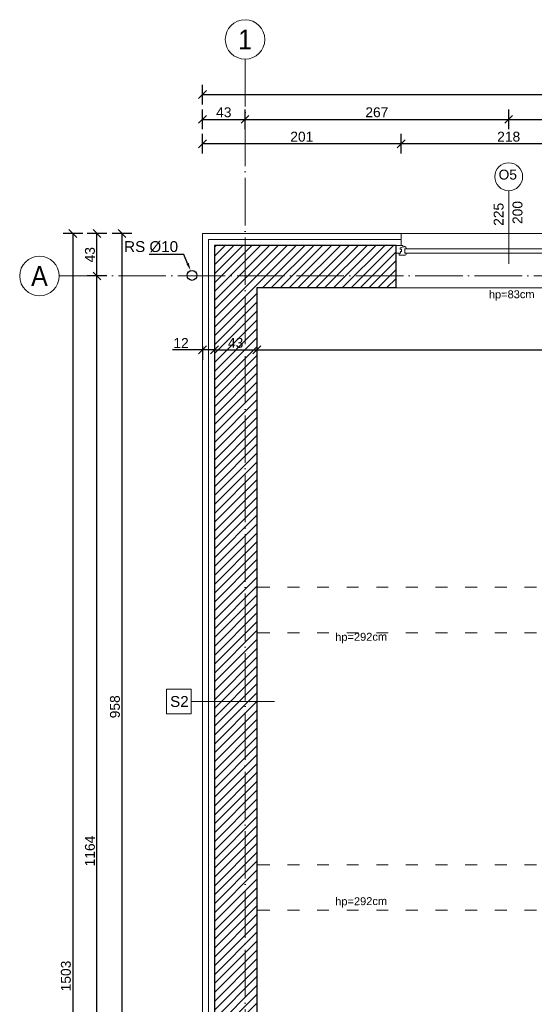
# Model space of a CAD drawing. Header units: millimetres. Extents: x -2720 to 125583, y -8970 to 34912.
# Tile 70 of 105: x 19690 to 20211, y 18873 to 19869. Entities that reach past the tile are written whole.
import ezdxf
from ezdxf import colors
from ezdxf.entities.mleader import LeaderData, LeaderLine
from ezdxf.enums import TextEntityAlignment as Align
from ezdxf.math import Vec2, Vec3

# ---------------------------------------------------------------- set-up
doc = ezdxf.new("R2010")
doc.units = ezdxf.units.MM
for name, pattern in [('ACAD_ISO03W100', [30, 12, -18]), ('ACAD_ISO04W100', [30, 24, -3, 0, -3]), ('DASHED', [19.05, 12.7, -6.35]), ('Osie$0$CONTINOUS', [0])]:
    doc.linetypes.add(name, pattern=pattern)
doc.layers.add('A_HATCH', color=7, linetype='Continuous', lineweight=5, true_color=0x999999)
doc.layers.add('A_IZOLEACJA TERMI_PROJEKTOWANA', color=7, linetype='Continuous', lineweight=15, true_color=0x0089b6)
for name, color, linetype, lineweight in [('A_KONST_ISTNIEJĄCE', 83, 'Continuous', 25), ('A_OPISY', 40, 'Continuous', 9), ('A_OSIE KONSTRUKCYJNE', 150, 'ACAD_ISO04W100', 5), ('A_STOLARKA OKIENNA', 141, 'Continuous', 15), ('A_WIDOK', 141, 'Continuous', 13), ('A_WIDOK-NAD', 221, 'DASHED', 13), ('A_WYMIAROWANIE', 7, 'Continuous', 9)]:
    doc.layers.add(name, color=color, linetype=linetype, lineweight=lineweight)
doc.layers.add('A_NIEWIDOCZNE  POMOCNICZE', color=252, linetype='ACAD_ISO03W100', lineweight=5, plot=False)
doc.layers.add('A_RYNNY', color=71, linetype='Continuous')
doc.styles.add('DEMIURG_100_opisy', font='arial.ttf', dxfattribs={"width": 0.9, "height": 20})
doc.styles.get("Standard").update_dxf_attribs({"font": 'arial.ttf'})
doc.linetypes.add('BATTING', pattern='A,0.0001,-0.1,[134,ltypeshp.shx,S=0.1,R=0,X=-0.1,Y=0],-0.2,[134,ltypeshp.shx,S=0.1,R=180,X=0.1,Y=0],-0.1', length=0.4001)
doc.dimstyles.new('1 do 100', dxfattribs={"dimtxt": 10, "dimasz": 8, "dimexe": 10, "dimexo": 10, "dimgap": 2, "dimtad": 1, "dimdec": 0, "dimtxsty": 'Standard', "dimblk": 'OBLIQUE', "dimcen": 2.5, "dimadec": 0, "dimazin": 0, "dimtfac": 1, "dimtdec": 0, "dimtmove": 0, "dimatfit": 3, "dimldrblk": 'OBLIQUE', "dimfxl": 10, "dimfxlon": 1, "dimarcsym": 0})

# ---------------------------------------------------------------- blocks, each defined once
blk = doc.blocks.new('*U137')
at = {"color": 144}
for p, q in [((-28, 0), (-28, -8)), ((-28, 0), (-21.32, 0)), ((-28, 0), (-28, -8)), ((-21.32, 0), (-20.74, -1.55)), ((193.32, 0), (192.74, -1.55)), ((200, 0), (193.32, 0)), ((200, 0), (200, -8)), ((-28, -8), (-24.8, -8)), ((-24.8, -8), (-24.8, -9.92)), ((-24.8, -8), (-23.41, -8)), ((-24.8, -9.92), (-18.94, -9.92)), ((-23.76, -2.4), (-20.74, -1.55)), ((-23.76, -3.73), (-23.76, -2.4)), ((-22.39, -3.73), (-23.76, -3.73)), ((-23.41, -8), (-23.41, -6.06)), ((-23.41, -6.06), (-22.39, -6.06)), ((-22.39, -6.06), (-22.39, -3.73)), ((-20.74, -1.55), (-19.89, -1.55)), ((-19.89, -1.55), (-19.99, -1.01)), ((-19.25, -7.98), (-19.25, -3.66)), ((-19.25, -3.66), (-17.62, -3.66)), ((-17.66, -7.98), (-19.25, -7.98)), ((-17.66, -9.03), (-17.66, -7.98)), ((191.25, -3.66), (189.62, -3.66)), ((189.66, -9.03), (189.66, -7.98)), ((189.66, -7.98), (191.25, -7.98)), ((196.8, -9.92), (190.94, -9.92)), ((191.25, -7.98), (191.25, -3.66)), ((191.89, -1.55), (191.99, -1.01)), ((192.74, -1.55), (191.89, -1.55)), ((195.76, -2.4), (192.74, -1.55)), ((194.39, -6.06), (194.39, -3.73)), ((194.39, -3.73), (195.76, -3.73)), ((195.41, -6.06), (194.39, -6.06)), ((195.41, -8), (195.41, -6.06)), ((196.8, -8), (195.41, -8)), ((195.76, -3.73), (195.76, -2.4)), ((200, -8), (196.8, -8)), ((196.8, -8), (196.8, -9.92))]:
    blk.add_line(p, q, dxfattribs=at)
blk.add_lwpolyline([(-19.25, -3.66), (191.25, -3.66), (191.25, -7.98), (-19.25, -7.98)], close=True, dxfattribs=at)
for centre, radius, start, end in [((-20.13, -3.52), 2.51, 356.81051, 86.81051), ((-19.03, -8.42), 1.5, 273.35533, 335.68535), ((192.13, -3.52), 2.51, 93.18949, 183.18949), ((191.03, -8.42), 1.5, 204.31465, 266.64467)]:
    blk.add_arc(centre, radius, start, end, dxfattribs=at)
blk = doc.blocks.new('_Oblique')
at = {"color": 0, "linetype": 'ByBlock', "lineweight": -2}
blk.add_line((-0.5, -0.5), (0.5, 0.5), dxfattribs=at)
blk = doc.blocks.new('*D427')
at = {"layer": 'A_WYMIAROWANIE', "color": 0, "lineweight": -2, "ltscale": 2, "transparency": 16777216}
for p, q in [((20075.77, 19733.5), (20075.77, 19753.5)), ((20293.77, 19733.5), (20293.77, 19753.5)), ((20293.77, 19743.5), (20075.77, 19743.5))]:
    blk.add_line(p, q, dxfattribs=at)
at = {"layer": 'Defpoints', "color": 0, "ltscale": 2, "transparency": 16777216}
for p in [(20075.77, 19743.5), (20075.77, 19652.66), (20293.77, 19652.66)]:
    blk.add_point(p, dxfattribs=at)
at = {"layer": 'A_WYMIAROWANIE', "color": 0, "lineweight": -2, "ltscale": 2, "transparency": 16777216, "xscale": 8, "yscale": 8, "zscale": 8, "rotation": 180}
blk.add_blockref('_Oblique', (20075.77, 19743.5), dxfattribs=at)
at = {"layer": 'A_WYMIAROWANIE', "color": 0, "lineweight": -2, "ltscale": 2, "transparency": 16777216, "xscale": 8, "yscale": 8, "zscale": 8}
blk.add_blockref('_Oblique', (20293.77, 19743.5), dxfattribs=at)
at = {"layer": 'A_WYMIAROWANIE', "color": 0, "ltscale": 2, "transparency": 16777216, "insert": (20184.77, 19750.61), "char_height": 10, "attachment_point": 5}
blk.add_mtext('218', dxfattribs=at)
blk = doc.blocks.new('*D428')
at = {"layer": 'A_WYMIAROWANIE', "color": 0, "lineweight": -2, "ltscale": 2, "transparency": 16777216}
for p, q in [((19874.77, 19733.5), (19874.77, 19753.5)), ((20075.77, 19733.5), (20075.77, 19753.5)), ((20075.77, 19743.5), (19874.77, 19743.5))]:
    blk.add_line(p, q, dxfattribs=at)
at = {"layer": 'Defpoints', "color": 0, "ltscale": 2, "transparency": 16777216}
for p in [(19874.77, 19743.5), (19874.77, 19652.66), (20075.77, 19652.66)]:
    blk.add_point(p, dxfattribs=at)
at = {"layer": 'A_WYMIAROWANIE', "color": 0, "lineweight": -2, "ltscale": 2, "transparency": 16777216, "xscale": 8, "yscale": 8, "zscale": 8, "rotation": 180}
blk.add_blockref('_Oblique', (19874.77, 19743.5), dxfattribs=at)
at = {"layer": 'A_WYMIAROWANIE', "color": 0, "lineweight": -2, "ltscale": 2, "transparency": 16777216, "xscale": 8, "yscale": 8, "zscale": 8}
blk.add_blockref('_Oblique', (20075.77, 19743.5), dxfattribs=at)
at = {"layer": 'A_WYMIAROWANIE', "color": 0, "ltscale": 2, "transparency": 16777216, "insert": (19975.27, 19750.61), "char_height": 10, "attachment_point": 5}
blk.add_mtext('201', dxfattribs=at)
blk = doc.blocks.new('*D429')
at = {"layer": 'A_WYMIAROWANIE', "color": 0, "lineweight": -2, "ltscale": 2, "transparency": 16777216}
for p, q in [((19874.77, 19758.18), (19874.77, 19778.18)), ((19917.77, 19758.18), (19917.77, 19778.18)), ((19874.77, 19768.18), (19917.77, 19768.18))]:
    blk.add_line(p, q, dxfattribs=at)
at = {"layer": 'Defpoints', "color": 0, "ltscale": 2, "transparency": 16777216}
for p in [(19917.77, 19768.18), (19874.77, 19652.66), (19917.77, 19652.66)]:
    blk.add_point(p, dxfattribs=at)
at = {"layer": 'A_WYMIAROWANIE', "color": 0, "lineweight": -2, "ltscale": 2, "transparency": 16777216, "xscale": 8, "yscale": 8, "zscale": 8, "rotation": 180}
blk.add_blockref('_Oblique', (19874.77, 19768.18), dxfattribs=at)
at = {"layer": 'A_WYMIAROWANIE', "color": 0, "lineweight": -2, "ltscale": 2, "transparency": 16777216, "xscale": 8, "yscale": 8, "zscale": 8}
blk.add_blockref('_Oblique', (19917.77, 19768.18), dxfattribs=at)
at = {"layer": 'A_WYMIAROWANIE', "color": 0, "ltscale": 2, "transparency": 16777216, "insert": (19896.27, 19775.29), "char_height": 10, "attachment_point": 5}
blk.add_mtext('43', dxfattribs=at)
blk = doc.blocks.new('*D430')
at = {"layer": 'A_WYMIAROWANIE', "color": 0, "lineweight": -2, "ltscale": 2, "transparency": 16777216}
for p, q in [((19917.77, 19758.18), (19917.77, 19778.18)), ((20184.77, 19758.18), (20184.77, 19778.18)), ((19917.77, 19768.18), (20184.77, 19768.18))]:
    blk.add_line(p, q, dxfattribs=at)
at = {"layer": 'Defpoints', "color": 0, "ltscale": 2, "transparency": 16777216}
for p in [(20184.77, 19768.18), (19917.77, 19652.66), (20184.77, 19658.94)]:
    blk.add_point(p, dxfattribs=at)
at = {"layer": 'A_WYMIAROWANIE', "color": 0, "lineweight": -2, "ltscale": 2, "transparency": 16777216, "xscale": 8, "yscale": 8, "zscale": 8, "rotation": 180}
blk.add_blockref('_Oblique', (19917.77, 19768.18), dxfattribs=at)
at = {"layer": 'A_WYMIAROWANIE', "color": 0, "lineweight": -2, "ltscale": 2, "transparency": 16777216, "xscale": 8, "yscale": 8, "zscale": 8}
blk.add_blockref('_Oblique', (20184.77, 19768.18), dxfattribs=at)
at = {"layer": 'A_WYMIAROWANIE', "color": 0, "ltscale": 2, "transparency": 16777216, "insert": (20051.27, 19775.29), "char_height": 10, "attachment_point": 5}
blk.add_mtext('267', dxfattribs=at)
blk = doc.blocks.new('*D431')
at = {"layer": 'A_WYMIAROWANIE', "color": 0, "lineweight": -2, "ltscale": 2, "transparency": 16777216}
for p, q in [((20184.77, 19758.18), (20184.77, 19778.18)), ((20466.77, 19758.18), (20466.77, 19778.18)), ((20184.77, 19768.18), (20466.77, 19768.18))]:
    blk.add_line(p, q, dxfattribs=at)
at = {"layer": 'Defpoints', "color": 0, "ltscale": 2, "transparency": 16777216}
for p in [(20466.77, 19768.18), (20184.77, 19658.94), (20466.77, 19658.94)]:
    blk.add_point(p, dxfattribs=at)
at = {"layer": 'A_WYMIAROWANIE', "color": 0, "lineweight": -2, "ltscale": 2, "transparency": 16777216, "xscale": 8, "yscale": 8, "zscale": 8, "rotation": 180}
blk.add_blockref('_Oblique', (20184.77, 19768.18), dxfattribs=at)
at = {"layer": 'A_WYMIAROWANIE', "color": 0, "lineweight": -2, "ltscale": 2, "transparency": 16777216, "xscale": 8, "yscale": 8, "zscale": 8}
blk.add_blockref('_Oblique', (20466.77, 19768.18), dxfattribs=at)
at = {"layer": 'A_WYMIAROWANIE', "color": 0, "ltscale": 2, "transparency": 16777216, "insert": (20325.77, 19775.29), "char_height": 10, "attachment_point": 5}
blk.add_mtext('282', dxfattribs=at)
blk = doc.blocks.new('*D434')
at = {"layer": 'A_WYMIAROWANIE', "color": 0, "lineweight": -2, "ltscale": 2, "transparency": 16777216}
for p, q in [((19874.77, 19783.25), (19874.77, 19803.25)), ((20777.77, 19783.25), (20777.77, 19803.25)), ((19874.77, 19793.25), (20777.77, 19793.25))]:
    blk.add_line(p, q, dxfattribs=at)
at = {"layer": 'Defpoints', "color": 0, "ltscale": 2, "transparency": 16777216}
for p in [(20777.77, 19793.25), (19874.77, 19652.66), (20777.77, 19652.66)]:
    blk.add_point(p, dxfattribs=at)
at = {"layer": 'A_WYMIAROWANIE', "color": 0, "lineweight": -2, "ltscale": 2, "transparency": 16777216, "xscale": 8, "yscale": 8, "zscale": 8, "rotation": 180}
blk.add_blockref('_Oblique', (19874.77, 19793.25), dxfattribs=at)
at = {"layer": 'A_WYMIAROWANIE', "color": 0, "lineweight": -2, "ltscale": 2, "transparency": 16777216, "xscale": 8, "yscale": 8, "zscale": 8}
blk.add_blockref('_Oblique', (20777.77, 19793.25), dxfattribs=at)
at = {"layer": 'A_WYMIAROWANIE', "color": 0, "ltscale": 2, "transparency": 16777216, "insert": (20326.27, 19800.36), "char_height": 10, "attachment_point": 5}
blk.add_mtext('903', dxfattribs=at)
blk = doc.blocks.new('*D435')
at = {"layer": 'A_WYMIAROWANIE', "color": 0, "lineweight": -2, "ltscale": 2, "transparency": 16777216}
for p, q in [((19874.77, 19534.83), (19844.35, 19534.83)), ((19874.77, 19538.68), (19874.77, 19524.83)), ((19886.77, 19534.83), (19874.77, 19534.83)), ((19886.77, 19538.68), (19886.77, 19524.83))]:
    blk.add_line(p, q, dxfattribs=at)
at = {"layer": 'Defpoints', "color": 0, "ltscale": 2, "transparency": 16777216}
for p in [(19874.77, 19548.68), (19886.77, 19548.68), (19886.77, 19534.83)]:
    blk.add_point(p, dxfattribs=at)
at = {"layer": 'A_WYMIAROWANIE', "color": 0, "lineweight": -2, "ltscale": 2, "transparency": 16777216, "xscale": 8, "yscale": 8, "zscale": 8, "rotation": 180}
blk.add_blockref('_Oblique', (19874.77, 19534.83), dxfattribs=at)
at = {"layer": 'A_WYMIAROWANIE', "color": 0, "lineweight": -2, "ltscale": 2, "transparency": 16777216, "xscale": 8, "yscale": 8, "zscale": 8}
blk.add_blockref('_Oblique', (19886.77, 19534.83), dxfattribs=at)
at = {"layer": 'A_WYMIAROWANIE', "color": 0, "ltscale": 2, "transparency": 16777216, "insert": (19852.99, 19541.85), "char_height": 10, "attachment_point": 5}
blk.add_mtext('12', dxfattribs=at)
blk = doc.blocks.new('*D436')
at = {"layer": 'A_WYMIAROWANIE', "color": 0, "lineweight": -2, "ltscale": 2, "transparency": 16777216}
for p, q in [((19929.77, 19544.83), (19929.77, 19524.83)), ((19886.77, 19538.68), (19886.77, 19524.83)), ((19886.77, 19534.83), (19929.77, 19534.83))]:
    blk.add_line(p, q, dxfattribs=at)
at = {"layer": 'Defpoints', "color": 0, "ltscale": 2, "transparency": 16777216}
for p in [(19929.77, 19555.17), (19886.77, 19548.68), (19929.77, 19534.83)]:
    blk.add_point(p, dxfattribs=at)
at = {"layer": 'A_WYMIAROWANIE', "color": 0, "lineweight": -2, "ltscale": 2, "transparency": 16777216, "xscale": 8, "yscale": 8, "zscale": 8, "rotation": 180}
blk.add_blockref('_Oblique', (19886.77, 19534.83), dxfattribs=at)
at = {"layer": 'A_WYMIAROWANIE', "color": 0, "lineweight": -2, "ltscale": 2, "transparency": 16777216, "xscale": 8, "yscale": 8, "zscale": 8}
blk.add_blockref('_Oblique', (19929.77, 19534.83), dxfattribs=at)
at = {"layer": 'A_WYMIAROWANIE', "color": 0, "ltscale": 2, "transparency": 16777216, "insert": (19908.27, 19541.94), "char_height": 10, "attachment_point": 5}
blk.add_mtext('43', dxfattribs=at)
blk = doc.blocks.new('*D437')
at = {"layer": 'A_WYMIAROWANIE', "color": 0, "lineweight": -2, "ltscale": 2, "transparency": 16777216}
for p, q in [((19929.77, 19544.83), (19929.77, 19524.83)), ((20722.77, 19528.88), (20722.77, 19544.83)), ((19929.77, 19534.83), (20722.77, 19534.83))]:
    blk.add_line(p, q, dxfattribs=at)
at = {"layer": 'Defpoints', "color": 0, "ltscale": 2, "transparency": 16777216}
for p in [(19929.77, 19555.17), (20722.77, 19534.83), (20722.77, 19518.88)]:
    blk.add_point(p, dxfattribs=at)
at = {"layer": 'A_WYMIAROWANIE', "color": 0, "lineweight": -2, "ltscale": 2, "transparency": 16777216, "xscale": 8, "yscale": 8, "zscale": 8, "rotation": 180}
blk.add_blockref('_Oblique', (19929.77, 19534.83), dxfattribs=at)
at = {"layer": 'A_WYMIAROWANIE', "color": 0, "lineweight": -2, "ltscale": 2, "transparency": 16777216, "xscale": 8, "yscale": 8, "zscale": 8}
blk.add_blockref('_Oblique', (20722.77, 19534.83), dxfattribs=at)
at = {"layer": 'A_WYMIAROWANIE', "color": 0, "ltscale": 2, "transparency": 16777216, "insert": (20326.27, 19541.94), "char_height": 10, "attachment_point": 5}
blk.add_mtext('793', dxfattribs=at)
blk = doc.blocks.new('*D440')
at = {"layer": 'A_WYMIAROWANIE', "color": 0, "lineweight": -2, "ltscale": 2, "transparency": 16777216}
for p, q in [((19803.16, 19652.66), (19783.16, 19652.66)), ((19793.16, 19652.66), (19793.16, 18694.66)), ((19803.16, 18694.66), (19783.16, 18694.66))]:
    blk.add_line(p, q, dxfattribs=at)
at = {"layer": 'Defpoints', "color": 0, "ltscale": 2, "transparency": 16777216}
for p in [(19874.77, 19652.66), (19793.16, 18694.66), (19874.77, 18694.66)]:
    blk.add_point(p, dxfattribs=at)
at = {"layer": 'A_WYMIAROWANIE', "color": 0, "lineweight": -2, "ltscale": 2, "transparency": 16777216, "xscale": 8, "yscale": 8, "zscale": 8}
for p, rotation in [((19793.16, 19652.66), 90), ((19793.16, 18694.66), 270)]:
    blk.add_blockref('_Oblique', p, dxfattribs=dict(at, rotation=rotation))
at = {"layer": 'A_WYMIAROWANIE', "color": 0, "ltscale": 2, "transparency": 16777216, "insert": (19786.06, 19173.66), "char_height": 10, "attachment_point": 5, "rotation": 90}
blk.add_mtext('958', dxfattribs=at)
blk = doc.blocks.new('*D448')
at = {"layer": 'A_WYMIAROWANIE', "color": 0, "lineweight": -2, "ltscale": 2, "transparency": 16777216}
for p, q in [((19777.86, 19609.66), (19757.86, 19609.66)), ((19767.86, 18445.66), (19767.86, 19609.66)), ((19777.86, 18445.66), (19757.86, 18445.66))]:
    blk.add_line(p, q, dxfattribs=at)
at = {"layer": 'Defpoints', "color": 0, "ltscale": 2, "transparency": 16777216}
for p in [(19767.86, 19609.66), (19855.59, 19609.66), (19882.95, 18445.66)]:
    blk.add_point(p, dxfattribs=at)
at = {"layer": 'A_WYMIAROWANIE', "color": 0, "lineweight": -2, "ltscale": 2, "transparency": 16777216, "xscale": 8, "yscale": 8, "zscale": 8}
for p, rotation in [((19767.86, 19609.66), 90), ((19767.86, 18445.66), 270)]:
    blk.add_blockref('_Oblique', p, dxfattribs=dict(at, rotation=rotation))
at = {"layer": 'A_WYMIAROWANIE', "color": 0, "ltscale": 2, "transparency": 16777216, "insert": (19760.75, 19027.66), "char_height": 10, "attachment_point": 5, "rotation": 90}
blk.add_mtext('1164', dxfattribs=at)
blk = doc.blocks.new('*D449')
at = {"layer": 'A_WYMIAROWANIE', "color": 0, "lineweight": -2, "ltscale": 2, "transparency": 16777216}
for p, q in [((19777.86, 19652.66), (19757.86, 19652.66)), ((19767.86, 19609.66), (19767.86, 19652.66)), ((19777.86, 19609.66), (19757.86, 19609.66))]:
    blk.add_line(p, q, dxfattribs=at)
at = {"layer": 'Defpoints', "color": 0, "ltscale": 2, "transparency": 16777216}
for p in [(19767.86, 19652.66), (19874.77, 19652.66), (19855.59, 19609.66)]:
    blk.add_point(p, dxfattribs=at)
at = {"layer": 'A_WYMIAROWANIE', "color": 0, "lineweight": -2, "ltscale": 2, "transparency": 16777216, "xscale": 8, "yscale": 8, "zscale": 8}
for p, rotation in [((19767.86, 19652.66), 90), ((19767.86, 19609.66), 270)]:
    blk.add_blockref('_Oblique', p, dxfattribs=dict(at, rotation=rotation))
at = {"layer": 'A_WYMIAROWANIE', "color": 0, "ltscale": 2, "transparency": 16777216, "insert": (19760.75, 19631.16), "char_height": 10, "attachment_point": 5, "rotation": 90}
blk.add_mtext('43', dxfattribs=at)
blk = doc.blocks.new('*D450')
at = {"layer": 'A_WYMIAROWANIE', "color": 0, "lineweight": -2, "ltscale": 2, "transparency": 16777216}
for p, q in [((19753.5, 19652.66), (19733.5, 19652.66)), ((19743.5, 19652.66), (19743.5, 18149.66)), ((19753.5, 18149.66), (19733.5, 18149.66))]:
    blk.add_line(p, q, dxfattribs=at)
at = {"layer": 'Defpoints', "color": 0, "ltscale": 2, "transparency": 16777216}
for p in [(19874.77, 19652.66), (19743.5, 18149.66), (19874.77, 18149.66)]:
    blk.add_point(p, dxfattribs=at)
at = {"layer": 'A_WYMIAROWANIE', "color": 0, "lineweight": -2, "ltscale": 2, "transparency": 16777216, "xscale": 8, "yscale": 8, "zscale": 8}
for p, rotation in [((19743.5, 19652.66), 90), ((19743.5, 18149.66), 270)]:
    blk.add_blockref('_Oblique', p, dxfattribs=dict(at, rotation=rotation))
at = {"layer": 'A_WYMIAROWANIE', "color": 0, "ltscale": 2, "transparency": 16777216, "insert": (19736.39, 18901.16), "char_height": 10, "attachment_point": 5, "rotation": 90}
blk.add_mtext('1503', dxfattribs=at)
blk = doc.blocks.new('WARTOŚĆ')
at = {"layer": 'A_OPISY', "color": 144}
blk.add_line((0, 0), (0, 73.97), dxfattribs=at)
blk.add_circle((0, 88.12), 14.15, dxfattribs=at)
blk.add_attdef('OZ', (-9.99, 82.42), '', height=10, dxfattribs=at)
for tag, p in [('S', (-4.03, 32.64)), ('H', (15.09, 32.64))]:
    blk.add_attdef(tag, p, '', height=10, rotation=90, dxfattribs=at)

msp = doc.modelspace()

# ---------------------------------------------------------------- hatches: boundary and pattern name
at = {"layer": 'A_HATCH'}
h = msp.add_hatch(dxfattribs=at)
h.set_pattern_fill('ANSI31', color=256, scale=2)
h.set_pattern_definition([(45, (-3039.768, 690.5185), (-4.490128, 4.490128), [])])
h.paths.add_polyline_path([(20765.77, 18435.66), (20765.77, 19640.66), (20580.77, 19640.66), (20580.77, 19597.66), (20722.77, 19597.66), (20722.77, 18722.66), (20707.77, 18722.66), (20707.77, 18463.66), (20594.77, 18463.66), (20594.77, 18437.66), (20710.77, 18437.66), (20710.77, 18334.66), (20722.77, 18334.66), (20722.77, 18204.66), (20462.77, 18204.66), (20462.77, 18161.66), (20765.77, 18161.66)])
h.paths.add_polyline_path([(20733.27, 18362.64), (20719.27, 18362.64), (20719.27, 18376.64), (20733.27, 18376.64)], flags=16)
h.paths.add_polyline_path([(20716.27, 18558.49), (20716.27, 18572.49)], flags=16)
h.paths.add_polyline_path([(20234.77, 18194.66), (20069.77, 18194.66), (20069.77, 18198.66), (19929.77, 18198.66), (19929.77, 18204.66), (19929.77, 18223.66), (19886.77, 18223.66), (19886.77, 18161.66), (20234.77, 18161.66)])
h.paths.add_polyline_path([(19929.77, 19597.66), (20070.77, 19597.66), (20070.77, 19640.66), (19886.77, 19640.66), (19886.77, 18699.66), (19929.77, 18699.66)])
h.paths.add_polyline_path([(20352.77, 19640.66), (20298.77, 19640.66), (20298.77, 19597.66), (20352.77, 19597.66)])

# ---------------------------------------------------------------- linework, layer by layer
at = {"layer": 'A_IZOLEACJA TERMI_PROJEKTOWANA', "ltscale": 2}
msp.add_line((20075.77, 19640.66), (20075.77, 19652.66), dxfattribs=at)
msp.add_lwpolyline([(20075.77, 19652.66), (19874.77, 19652.66), (19874.77, 18694.66)], dxfattribs=at)
at = {"layer": 'A_IZOLEACJA TERMI_PROJEKTOWANA', "linetype": 'BATTING', "ltscale": 14}
msp.add_lwpolyline([(20075.77, 19646.66), (19880.77, 19646.66), (19880.77, 18694.66)], dxfattribs=at)
at = {"layer": 'A_KONST_ISTNIEJĄCE', "ltscale": 2}
for p, q in [((20070.77, 19597.66), (20070.77, 19640.66)), ((20070.77, 19597.66), (19929.77, 19597.66)), ((19929.77, 19597.66), (19929.77, 18699.66))]:
    msp.add_line(p, q, dxfattribs=at)
msp.add_lwpolyline([(20070.77, 19640.66), (19886.77, 19640.66), (19886.77, 18699.66)], dxfattribs=at)
at = {"layer": 'A_NIEWIDOCZNE  POMOCNICZE', "ltscale": 2}
msp.add_lwpolyline([(19929.77, 19597.66), (20722.77, 19597.66), (20722.77, 18722.66), (20707.77, 18722.66), (20707.77, 18463.66), (20398.77, 18463.66), (20398.77, 18726.66), (19929.77, 18726.66), (19929.77, 19597.66)], dxfattribs=at)
at = {"layer": 'A_OPISY'}
msp.add_line((19947.68, 19178.94), (19863.23, 19178.94), dxfattribs=at)
msp.add_lwpolyline([(19838.23, 19166.44), (19863.23, 19166.44), (19863.23, 19191.44), (19838.23, 19191.44)], close=True, dxfattribs=at)
at = {"layer": 'A_OSIE KONSTRUKCYJNE', "ltscale": 2}
for p, q in [((19917.77, 19829.05), (19917.77, 17971.86)), ((19729.58, 19609.66), (20741.44, 19609.66))]:
    msp.add_line(p, q, dxfattribs=at)
at = {"layer": 'A_OSIE KONSTRUKCYJNE', "linetype": 'Continuous'}
for centre in [(19917.77, 19849.05), (19709.58, 19609.66)]:
    msp.add_circle(centre, 20, dxfattribs=at)
at = {"layer": 'A_RYNNY'}
msp.add_circle((19864.1, 19610.24), 5, dxfattribs=at)
at = {"layer": 'A_WIDOK', "ltscale": 2}
for p, q in [((20293.77, 19652.66), (20075.77, 19652.66)), ((20070.77, 19597.66), (20298.77, 19597.66))]:
    msp.add_line(p, q, dxfattribs=at)
at = {"layer": 'A_WIDOK-NAD', "linetype": 'ACAD_ISO03W100'}
for p, q in [((20722.77, 19294.66), (19929.77, 19294.66)), ((20722.77, 19248.66), (19929.77, 19248.66)), ((20722.77, 19013.66), (19929.77, 19013.66)), ((20722.77, 18967.66), (19929.77, 18967.66))]:
    msp.add_line(p, q, dxfattribs=at)

# ---------------------------------------------------------------- block references
at = {"layer": 'A_OPISY', "color": 144, "true_color": 0x007cb0, "transparency": 33554559}
ref = msp.add_blockref('WARTOŚĆ', (20184.77, 19621.95), dxfattribs=dict(at, xscale=-1))
ref.add_attrib('S', '200', (20198.67, 19662.24), dxfattribs={"color": 0, "height": 10, "rotation": 90})
ref.add_attrib('H', '225', (20179.54, 19660.39), dxfattribs={"color": 0, "height": 10, "rotation": 90})
ref.add_attrib('OZ', 'O5', dxfattribs={"color": 0, "height": 10}).set_placement((20183.84, 19704.24), align=Align.BOTTOM_CENTER)
at = {"layer": 'A_STOLARKA OKIENNA', "transparency": 33554559, "xscale": -1}
msp.add_blockref('*U137', (20270.77, 19640.66), dxfattribs=at)

# ---------------------------------------------------------------- texts
at = {"layer": 'A_OPISY'}
for s, p in [('RS %%C10', (19795.37, 19633.92)), ('S2', (19841.9, 19173.51))]:
    msp.add_text(s, height=11, dxfattribs=at).set_placement(p)
at = {"layer": 'A_OPISY', "transparency": 33554559, "char_height": 8, "attachment_point": 5, "rotation": 0.4248}
for s, insert in [('hp=83cm', (20187.85, 19589.92)), ('hp=292cm', (20035.37, 19243.26)), ('hp=292cm', (20035.37, 18975.69))]:
    msp.add_mtext_dynamic_manual_height_columns(s, width=44.3905, gutter_width=12.5, heights=[0], dxfattribs=dict(at, insert=insert))
at = {"layer": 'A_OSIE KONSTRUKCYJNE', "linetype": 'Osie$0$CONTINOUS', "style": 'DEMIURG_100_opisy', "width": 0.9}
for s, p in [('1', (19917.77, 19849.05)), ('A', (19709.58, 19609.66))]:
    msp.add_text(s, height=20, dxfattribs=at).set_placement(p, align=Align.MIDDLE_CENTER)

# ---------------------------------------------------------------- dimensions: what is measured, and where the dimension line sits
at = {"layer": 'A_WYMIAROWANIE', "ltscale": 2}
for base, p2, picture, middle in [((20777.77, 19793.25), (20777.77, 19652.66), '*D434', (20326.27, 19800.36)), ((19917.77, 19768.18), (19917.77, 19652.66), '*D429', (19896.27, 19775.29))]:
    dim = msp.add_linear_dim(base=base, p1=(19874.77, 19652.66), p2=p2, dimstyle='1 do 100', dxfattribs=at)
    dim.commit()
    dim.dimension.update_dxf_attribs({"geometry": picture, "text_midpoint": middle})
for base, p1, p2, picture, middle in [((20184.77, 19768.18), (19917.77, 19652.66), (20184.77, 19658.94), '*D430', (20051.27, 19775.29)), ((20466.77, 19768.18), (20184.77, 19658.94), (20466.77, 19658.94), '*D431', (20325.77, 19775.29)), ((19874.77, 19743.5), (20075.77, 19652.66), (19874.77, 19652.66), '*D428', (19975.27, 19750.61)), ((20075.77, 19743.5), (20293.77, 19652.66), (20075.77, 19652.66), '*D427', (20184.77, 19750.61)), ((19929.77, 19534.83), (19886.77, 19548.68), (19929.77, 19555.17), '*D436', (19908.27, 19541.94)), ((20722.77, 19534.83), (19929.77, 19555.17), (20722.77, 19518.88), '*D437', (20326.27, 19541.94))]:
    dim = msp.add_linear_dim(base=base, p1=p1, p2=p2, dimstyle='1 do 100', override={"dimtmove": 1}, dxfattribs=at)
    dim.commit()
    dim.dimension.update_dxf_attribs({"geometry": picture, "text_midpoint": middle})
for base, p2, picture, middle in [((19743.5, 18149.66), (19874.77, 18149.66), '*D450', (19736.39, 18901.16)), ((19793.16, 18694.66), (19874.77, 18694.66), '*D440', (19786.06, 19173.66))]:
    dim = msp.add_linear_dim(base=base, p1=(19874.77, 19652.66), p2=p2, angle=90, dimstyle='1 do 100', dxfattribs=at)
    dim.commit()
    dim.dimension.update_dxf_attribs({"geometry": picture, "text_midpoint": middle})
for base, p1, p2, picture, middle in [((19767.86, 19652.66), (19855.59, 19609.66), (19874.77, 19652.66), '*D449', (19760.75, 19631.16)), ((19767.86, 19609.66), (19882.95, 18445.66), (19855.59, 19609.66), '*D448', (19760.75, 19027.66))]:
    dim = msp.add_linear_dim(base=base, p1=p1, p2=p2, angle=90, dimstyle='1 do 100', override={"dimtmove": 1}, dxfattribs=at)
    dim.commit()
    dim.dimension.update_dxf_attribs({"geometry": picture, "text_midpoint": middle})
dim = msp.add_linear_dim(base=(19886.77, 19534.83), p1=(19874.77, 19548.68), p2=(19886.77, 19548.68), dimstyle='1 do 100', dxfattribs=at)
dim.commit()
dim.dimension.update_dxf_attribs({"geometry": '*D435', "text_midpoint": (19852.99, 19534.83), "dimtype": 160})

# ---------------------------------------------------------------- leaders
at = {"layer": 'A_OPISY'}
ml = msp.add_multileader_mtext('Standard', dxfattribs=at)
ml.set_content('', color=256)
ml.set_leader_properties()
ml.build(insert=Vec2(0, 0))
ml.multileader.update_dxf_attribs({"dogleg_length": 35, "arrow_head_size": 8})
ctx = ml.context
ctx.base_point, ctx.arrow_head_size, ctx.plane_origin = Vec3(19816.64, 19631.5), 8, Vec3(19902.38, 19608.65)
ctx.text_align_type = 2
notes = []
notes.append((ctx, [(0, (1, 1, 0), (19855.64, 19631.5), (-1, 0), 35, [(0, [(19862.75, 19615.06)], 0, [])])]))
ctx.mtext.insert, ctx.mtext.alignment, ctx.mtext.flow_direction = Vec3(19818.64, 19633.5), 3, 5
for ctx, leaders in notes:
    for number, flags, end, landing, length, lines in leaders:
        leader = LeaderData()
        leader.index, (leader.has_last_leader_line, leader.has_dogleg_vector, leader.attachment_direction) = number, flags
        leader.last_leader_point, leader.dogleg_vector, leader.dogleg_length = Vec3(end), Vec3(landing), length
        for number, points, colour, breaks in lines:
            line = LeaderLine()
            line.index, line.vertices, line.color, line.breaks = number, Vec3.list(points), colors.encode_raw_color(colour), breaks
            leader.lines.append(line)
        ctx.leaders.append(leader)

doc.saveas('drawing.dxf')
